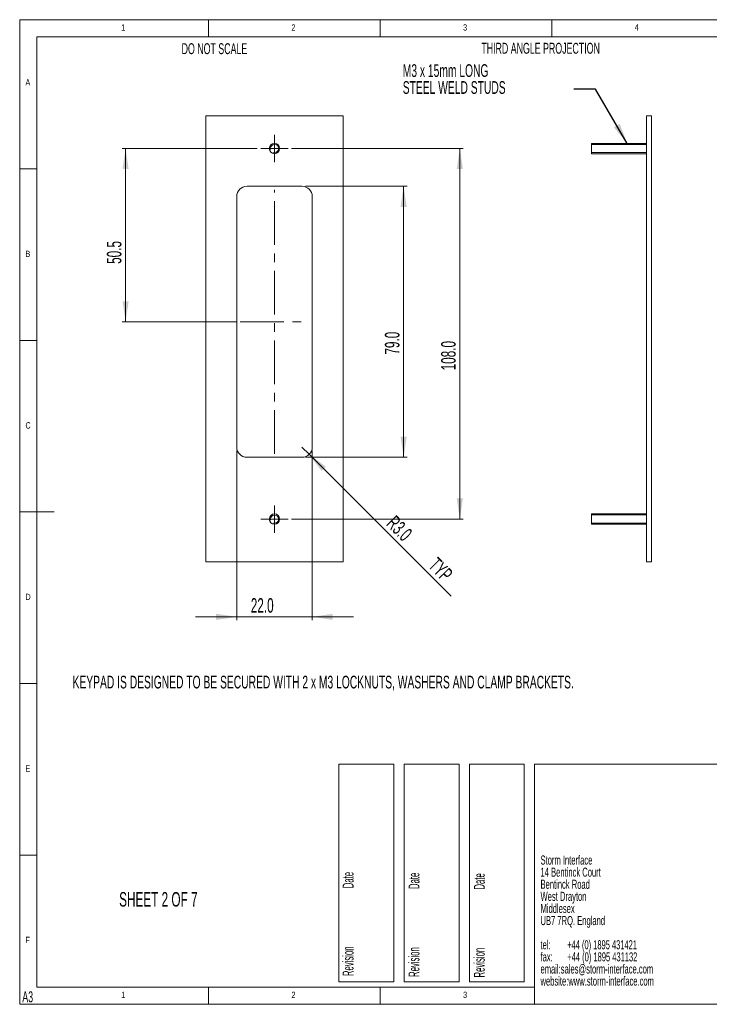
# Paper-space layout 'Sheet2' of a CAD drawing. Header units: millimetres. Extents: x 5 to 415, y 5 to 292.
# Tile 1 of 6: x 5 to 206, y 5 to 292. Entities that reach past the tile are written whole.
import ezdxf

# ---------------------------------------------------------------- set-up
doc = ezdxf.new("R2010")
doc.units = ezdxf.units.MM
doc.linetypes.add('CENTERX2', pattern=[20.32, 12.7, -2.54, 2.54, -2.54])
doc.styles.add('SLDTEXTSTYLE0', font='TXT', dxfattribs={"width": 0.605})
doc.styles.add('SLDTEXTSTYLE1', font='TXT', dxfattribs={"width": 0.75})
doc.styles.add('SLDTEXTSTYLE2', font='TXT', dxfattribs={"width": 0.567742})
doc.styles.add('SLDTEXTSTYLE3', font='TXT', dxfattribs={"width": 0.57})
doc.styles.add('SLDTEXTSTYLE4', font='TXT', dxfattribs={"width": 0.532308})
doc.dimstyles.new('SLDDIMSTYLE0', dxfattribs={"dimtxt": 4.10931, "dimasz": 6, "dimexe": 0, "dimexo": 0.0625, "dimgap": 1.027327, "dimtad": 1, "dimdec": 1, "dimrnd": 1e-09, "dimzin": 4, "dimdsep": 46, "dimtxsty": 'SLDTEXTSTYLE0', "dimsah": 1, "dimcen": 0.09, "dimadec": 0, "dimazin": 1, "dimtfac": 1, "dimtdec": 1, "dimtofl": 0, "dimtmove": 0, "dimatfit": 3, "dimfxl": 1, "dimfrac": 2, "dimtolj": 1, "dimtzin": 12, "dimarcsym": 0})
doc.dimstyles.new('SLDDIMSTYLE1', dxfattribs={"dimtxt": 4.10931, "dimasz": 6, "dimexe": 0, "dimexo": 0.0625, "dimgap": 1.027327, "dimtad": 1, "dimdec": 1, "dimrnd": 1e-09, "dimzin": 12, "dimdsep": 46, "dimtxsty": 'SLDTEXTSTYLE0', "dimsah": 1, "dimcen": 0.09, "dimadec": 0, "dimazin": 3, "dimtfac": 1, "dimtdec": 1, "dimtofl": 0, "dimtmove": 0, "dimatfit": 3, "dimfxl": 1, "dimfrac": 2, "dimtolj": 1, "dimtzin": 12, "dimarcsym": 0})
doc.dimstyles.new('SLDDIMSTYLE2', dxfattribs={"dimtxt": 4.10931, "dimasz": 6, "dimexe": 0, "dimexo": 0.0625, "dimgap": 1.027327, "dimtad": 1, "dimdec": 1, "dimrnd": 1e-09, "dimzin": 4, "dimdsep": 46, "dimtxsty": 'SLDTEXTSTYLE0', "dimsah": 1, "dimcen": 0.09, "dimadec": 0, "dimazin": 1, "dimtfac": 1, "dimtdec": 1, "dimtmove": 0, "dimatfit": 0, "dimfxl": 1, "dimfrac": 2, "dimtolj": 1, "dimtzin": 12, "dimarcsym": 0})
doc.dimstyles.new('SLDDIMSTYLE3', dxfattribs={"dimtxt": 4.10931, "dimasz": 6, "dimexe": 0, "dimexo": 0.0625, "dimgap": 1.027327, "dimtad": 1, "dimdec": 1, "dimrnd": 1e-09, "dimzin": 4, "dimdsep": 46, "dimtxsty": 'SLDTEXTSTYLE0', "dimsah": 1, "dimcen": 0, "dimadec": 0, "dimazin": 1, "dimtfac": 1, "dimtdec": 1, "dimtofl": 0, "dimtmove": 0, "dimatfit": 3, "dimfxl": 1, "dimfrac": 2, "dimtolj": 1, "dimtzin": 12, "dimarcsym": 0})
doc.dimstyles.new('SLDDIMSTYLE4', dxfattribs={"dimtxt": 0, "dimasz": 6, "dimexe": 0, "dimexo": 0.0625, "dimgap": 0, "dimtad": 0, "dimtih": 1, "dimtoh": 1, "dimdec": 0, "dimrnd": 1e-09, "dimzin": 0, "dimdsep": 46, "dimtxsty": 'Standard', "dimsah": 1, "dimcen": 0.09, "dimadec": 0, "dimazin": 0, "dimtfac": 6, "dimtdec": 0, "dimtofl": 0, "dimtmove": 0, "dimatfit": 3, "dimfxl": 1, "dimfrac": 2, "dimtolj": 1, "dimtzin": 0, "dimarcsym": 0})

# ---------------------------------------------------------------- blocks, each defined once
blk = doc.blocks.new('SW_NOTE_6')
at = {"color": 0, "linetype": 'Continuous', "lineweight": 0, "attachment_point": 1}
for s, insert, char_height, style in [('Storm Interface', (0, 3.4), 2.6458, 'SLDTEXTSTYLE0'), ('14 Bentinck Court', (0, -0.13), 2.6458, 'SLDTEXTSTYLE0'), ('Bentinck Road', (0, -3.66), 2.6458, 'SLDTEXTSTYLE0'), ('West Drayton', (0, -7.18), 2.6458, 'SLDTEXTSTYLE0'), ('Middlesex', (0, -10.71), 2.646, 'SLDTEXTSTYLE0'), ('UB7 7RQ. England', (0, -14.24), 2.6458, 'SLDTEXTSTYLE0'), ('tel:        +44 (0) 1895 431421', (0, -21.29), 2.6458, 'SLDTEXTSTYLE2'), ('fax:       +44 (0) 1895 431132', (0, -24.82), 2.6458, 'SLDTEXTSTYLE3'), ('email:sales@storm-interface.com', (0, -28.35), 2.6458, 'SLDTEXTSTYLE0'), ('website:www.storm-interface.com', (0, -31.88), 2.6458, 'SLDTEXTSTYLE0')]:
    blk.add_mtext(s, dxfattribs=dict(at, insert=insert, char_height=char_height, style=style))
blk = doc.blocks.new('_D')
at = {"color": 7, "linetype": 'Continuous', "lineweight": 0}
for p, q in [((84.22, 254.44), (134.22, 254.44)), ((133.22, 254.44), (133.22, 146.44)), ((84.22, 146.44), (134.22, 146.44))]:
    blk.add_line(p, q, dxfattribs=at)
for points in [[(133.22, 254.44), (132.32, 248.44), (134.12, 248.44)], [(133.22, 146.44), (134.12, 152.44), (132.32, 152.44)]]:
    blk.add_solid(points, dxfattribs=at)
at = {"color": 7, "linetype": 'Continuous', "lineweight": 0, "insert": (127.77, 189.78, -8.65), "char_height": 4.233, "attachment_point": 1, "rotation": 90, "style": 'SLDTEXTSTYLE0'}
blk.add_mtext('108.0', dxfattribs=at)
blk = doc.blocks.new('_D_1')
at = {"color": 7, "linetype": 'Continuous', "lineweight": 0}
for p, q in [((88.22, 243.44), (117.85, 243.44)), ((116.85, 243.44), (116.85, 164.44)), ((88.22, 164.44), (117.85, 164.44))]:
    blk.add_line(p, q, dxfattribs=at)
for points in [[(116.85, 243.44), (115.95, 237.44), (117.75, 237.44)], [(116.85, 164.44), (117.75, 170.44), (115.95, 170.44)]]:
    blk.add_solid(points, dxfattribs=at)
at = {"color": 7, "linetype": 'Continuous', "lineweight": 0, "insert": (111.39, 194.37, -8.65), "char_height": 4.233, "attachment_point": 1, "rotation": 90, "style": 'SLDTEXTSTYLE0'}
blk.add_mtext('79.0', dxfattribs=at)
blk = doc.blocks.new('_D_2')
at = {"color": 7, "linetype": 'Continuous', "lineweight": 0}
for p, q in [((74.22, 254.44), (34.85, 254.44)), ((35.85, 254.44), (35.85, 203.94)), ((68.22, 203.94), (34.85, 203.94))]:
    blk.add_line(p, q, dxfattribs=at)
for points in [[(35.85, 254.44), (34.95, 248.44), (36.75, 248.44)], [(35.85, 203.94), (36.75, 209.94), (34.95, 209.94)]]:
    blk.add_solid(points, dxfattribs=at)
at = {"color": 7, "linetype": 'Continuous', "lineweight": 0, "insert": (30.39, 220.82, -8.65), "char_height": 4.233, "attachment_point": 1, "rotation": 90, "style": 'SLDTEXTSTYLE0'}
blk.add_mtext('50.5', dxfattribs=at)
blk = doc.blocks.new('_D_3')
at = {"color": 7, "linetype": 'Continuous', "lineweight": 0}
for p, q in [((68.22, 166.44), (68.22, 116.94)), ((90.22, 166.44), (90.22, 116.94)), ((68.22, 117.94), (56.22, 117.94)), ((68.22, 117.94), (90.22, 117.94)), ((90.22, 117.94), (102.22, 117.94))]:
    blk.add_line(p, q, dxfattribs=at)
for points in [[(68.22, 117.94), (62.22, 118.84), (62.22, 117.04)], [(90.22, 117.94), (96.22, 117.04), (96.22, 118.84)]]:
    blk.add_solid(points, dxfattribs=at)
at = {"color": 7, "linetype": 'Continuous', "lineweight": 0, "insert": (72.32, 123.39, -8.65), "char_height": 4.233, "attachment_point": 1, "style": 'SLDTEXTSTYLE0'}
blk.add_mtext('22.0', dxfattribs=at)
blk = doc.blocks.new('_D_4')
at = {"color": 7, "linetype": 'Continuous', "lineweight": 0}
for q in [(87.22, 167.44), (130.68, 123.98)]:
    blk.add_line((89.34, 165.31), q, dxfattribs=at)
blk.add_solid([(89.34, 165.31), (92.95, 160.44), (94.22, 161.71)], dxfattribs=at)
at = {"color": 7, "linetype": 'Continuous', "lineweight": 0, "char_height": 4.233, "attachment_point": 1, "rotation": 315, "style": 'SLDTEXTSTYLE0'}
for s, insert in [('R3.0', (114.58, 147.79, -8.65)), ('TYP', (126.79, 135.58, -8.65))]:
    blk.add_mtext(s, dxfattribs=dict(at, insert=insert))
blk = doc.blocks.new('SW_CENTERMARKSYMBOL_0')
at = {"color": 0, "linetype": 'Continuous', "lineweight": 0}
for p, q in [((0, 2.5), (0, 4)), ((-2.5, 0), (-4, 0)), ((0, 0), (-2.5, 0)), ((0, 0), (0, 2.5)), ((0, 0), (0, -2.5)), ((0, 0), (2.5, 0)), ((2.5, 0), (4, 0)), ((0, -2.5), (0, -4))]:
    blk.add_line(p, q, dxfattribs=at)
blk = doc.blocks.new('SW_CENTERMARKSYMBOL_1')
at = {"color": 0, "linetype": 'Continuous', "lineweight": 0}
for p, q in [((0, 2.5), (0, 4)), ((-2.5, 0), (-4, 0)), ((0, 0), (-2.5, 0)), ((0, 0), (0, 2.5)), ((0, 0), (0, -2.5)), ((0, 0), (2.5, 0)), ((2.5, 0), (4, 0)), ((0, -2.5), (0, -4))]:
    blk.add_line(p, q, dxfattribs=at)
blk = doc.blocks.new('SW_NOTE_10')
at = {"color": 0, "linetype": 'Continuous', "lineweight": 0, "char_height": 3.7042, "attachment_point": 1, "style": 'SLDTEXTSTYLE0'}
for s, insert in [('M3 x 15mm LONG', (-49.83, 7.3)), ('STEEL WELD STUDS', (-49.83, 2.37))]:
    blk.add_mtext(s, dxfattribs=dict(at, insert=insert))

psp = doc.layouts.new('Sheet2')

# ---------------------------------------------------------------- linework, layer by layer
at = {"color": 7, "linetype": 'Continuous', "lineweight": 0}
for p, q in [((415, 292), (5, 292)), ((5, 292), (5, 5)), ((60, 287), (60, 292)), ((110, 292), (110, 287)), ((160, 287), (160, 292)), ((410, 287), (10, 287)), ((10, 287), (10, 10)), ((171.56, 255.63), (187.56, 255.63)), ((171.56, 253.25), (187.56, 253.25)), ((10, 248.5), (5, 248.5)), ((5, 198.5), (10, 198.5)), ((5, 148.5), (15, 148.5)), ((171.56, 147.63), (187.56, 147.63)), ((171.56, 145.25), (187.56, 145.25)), ((5, 98.5), (10, 98.5)), ((98, 75), (114, 75)), ((98, 75), (98, 11.5)), ((114, 75), (114, 11.5)), ((117, 75), (133, 75)), ((117, 75), (117, 11.5)), ((133, 75), (133, 11.5)), ((136, 75), (152, 75)), ((136, 75), (136, 11.5)), ((152, 75), (152, 11.5)), ((415, 75), (155, 75)), ((155, 75), (155, 5)), ((10, 48.5), (5, 48.5)), ((98, 11.5), (114, 11.5)), ((117, 11.5), (133, 11.5)), ((136, 11.5), (152, 11.5)), ((10, 10), (155, 10)), ((60, 5), (60, 10)), ((110, 10), (110, 5)), ((5, 5), (415, 5)), ((123.11, 5), (123.11, 5))]:
    psp.add_line(p, q, dxfattribs=at)
at = {"color": 7, "linetype": 'Continuous', "lineweight": 15}
for p, q in [((99.22, 263.94), (59.22, 263.94)), ((59.22, 263.94), (59.22, 133.94)), ((99.22, 133.94), (99.22, 263.94)), ((187.56, 133.94), (187.56, 263.94)), ((187.56, 263.94), (189.06, 263.94)), ((189.06, 133.94), (189.06, 263.94)), ((187.56, 255.94), (171.56, 255.94)), ((171.56, 254.44), (171.56, 255.94)), ((171.56, 252.94), (171.56, 254.44)), ((171.56, 252.94), (187.56, 252.94)), ((87.22, 243.44), (71.22, 243.44)), ((68.22, 240.44), (68.22, 167.44)), ((90.22, 167.44), (90.22, 240.44)), ((71.22, 164.44), (87.22, 164.44)), ((187.56, 147.94), (171.56, 147.94)), ((171.56, 146.44), (171.56, 147.94)), ((171.56, 144.94), (171.56, 146.44)), ((171.56, 144.94), (187.56, 144.94)), ((59.22, 133.94), (99.22, 133.94)), ((187.56, 133.94), (189.06, 133.94))]:
    psp.add_line(p, q, dxfattribs=at)
at = {"color": 7, "linetype": 'CENTERX2', "lineweight": 0}
for p, q in [((79.22, 165.44), (79.22, 242.44)), ((69.22, 203.94), (89.22, 203.94))]:
    psp.add_line(p, q, dxfattribs=at)
at = {"color": 7, "linetype": 'Continuous', "lineweight": 15}
for centre in [(79.22, 254.44), (79.22, 146.44)]:
    psp.add_circle(centre, 1.5, dxfattribs=at)
at = {"color": 7, "linetype": 'Continuous', "lineweight": 0}
for centre in [(79.22, 254.44), (79.22, 146.44)]:
    psp.add_arc(centre, 1.19, 255, 195, dxfattribs=at)
at = {"color": 7, "linetype": 'Continuous', "lineweight": 15}
for centre, start, end in [((71.22, 240.44), 90, 180), ((87.22, 240.44), 0, 90), ((71.22, 167.44), 180, 270), ((87.22, 167.44), 270, 0)]:
    psp.add_arc(centre, 3, start, end, dxfattribs=at)

# ---------------------------------------------------------------- block references
at = {"color": 7, "linetype": 'Continuous', "lineweight": 0}
for name, p in [('SW_NOTE_10', (166.42, 271.72)), ('SW_CENTERMARKSYMBOL_0', (79.22, 254.44)), ('SW_CENTERMARKSYMBOL_1', (79.22, 146.44)), ('SW_NOTE_6', (156.73, 44.97))]:
    psp.add_blockref(name, p, dxfattribs=at)

# ---------------------------------------------------------------- texts
at = {"color": 7, "linetype": 'Continuous', "lineweight": 0, "attachment_point": 1}
for s, insert, char_height, style in [('1', (34.58, 290.67), 1.85, 'SLDTEXTSTYLE1'), ('2', (84.17, 290.67), 1.85, 'SLDTEXTSTYLE1'), ('3', (134.17, 290.67), 1.85, 'SLDTEXTSTYLE1'), ('4', (184.17, 290.67), 1.85, 'SLDTEXTSTYLE1'), ('DO NOT SCALE', (52.17, 285.14), 3.175, 'SLDTEXTSTYLE0'), ('THIRD ANGLE PROJECTION', (139.49, 285.26), 3.175, 'SLDTEXTSTYLE0'), ('A', (6.67, 274.67), 1.85, 'SLDTEXTSTYLE1'), ('B', (6.67, 224.67), 1.85, 'SLDTEXTSTYLE1'), ('C', (6.67, 174.67), 1.85, 'SLDTEXTSTYLE1'), ('D', (6.67, 124.67), 1.85, 'SLDTEXTSTYLE1'), ('KEYPAD IS DESIGNED TO BE SECURED WITH 2 x M3 LOCKNUTS, WASHERS AND CLAMP BRACKETS.', (20.4, 100.77), 3.7042, 'SLDTEXTSTYLE0'), ('E', (6.67, 74.67), 1.85, 'SLDTEXTSTYLE1'), ('SHEET 2 OF 7', (33.97, 37.71), 4.2333, 'SLDTEXTSTYLE0'), ('F', (6.67, 24.67), 1.85, 'SLDTEXTSTYLE1'), ('A3', (5.76, 8.76), 3.175, 'SLDTEXTSTYLE0'), ('1', (34.58, 8.67), 1.85, 'SLDTEXTSTYLE1'), ('2', (84.17, 8.67), 1.85, 'SLDTEXTSTYLE1'), ('3', (134.17, 8.67), 1.85, 'SLDTEXTSTYLE1')]:
    psp.add_mtext(s, dxfattribs=dict(at, insert=insert, char_height=char_height, style=style))
at = {"color": 7, "linetype": 'Continuous', "lineweight": 0, "char_height": 3.175, "attachment_point": 1, "rotation": 90, "style": 'SLDTEXTSTYLE4'}
for insert in [(99.08, 13.21), (118.28, 12.97), (137.31, 12.81)]:
    psp.add_mtext('Revision                           Date', dxfattribs=dict(at, insert=insert))

# ---------------------------------------------------------------- dimensions: what is measured, and where the dimension line sits
at = {"color": 7, "linetype": 'Continuous', "lineweight": 0}
for base, p1, p2, dimstyle, picture, middle in [((35.85, 203.94), (75.22, 254.44), (69.22, 203.94), 'SLDDIMSTYLE1', '_D_2', (35.85, 228.18)), ((133.22, 146.44), (83.22, 254.44), (83.22, 146.44), 'SLDDIMSTYLE0', '_D', (133.22, 198.72)), ((116.85, 164.44), (87.22, 243.44), (87.22, 164.44), 'SLDDIMSTYLE0', '_D_1', (116.85, 201.73))]:
    dim = psp.add_linear_dim(base=base, p1=p1, p2=p2, angle=90, dimstyle=dimstyle, dxfattribs=at)
    dim.commit()
    dim.dimension.update_dxf_attribs({"geometry": picture, "text_midpoint": middle, "dimtype": 160})
dim = psp.add_linear_dim(base=(90.22, 117.94), p1=(68.22, 167.44), p2=(90.22, 167.44), dimstyle='SLDDIMSTYLE2', dxfattribs=at)
dim.commit()
dim.dimension.update_dxf_attribs({"geometry": '_D_3', "text_midpoint": (79.69, 117.94), "dimtype": 160})
dim = psp.add_radius_dim(center=(87.22, 167.44), mpoint=(89.34, 165.31), text='<> TYP', dimstyle='SLDDIMSTYLE3', dxfattribs=at)
dim.commit()
dim.dimension.update_dxf_attribs({"geometry": '_D_4', "text_midpoint": (120.78, 133.88), "dimtype": 164})

# ---------------------------------------------------------------- leaders
psp.add_leader([(182, 255.94), (172.77, 271.72), (166.42, 271.72)], dimstyle='SLDDIMSTYLE4', dxfattribs=at)

doc.saveas('drawing.dxf')
